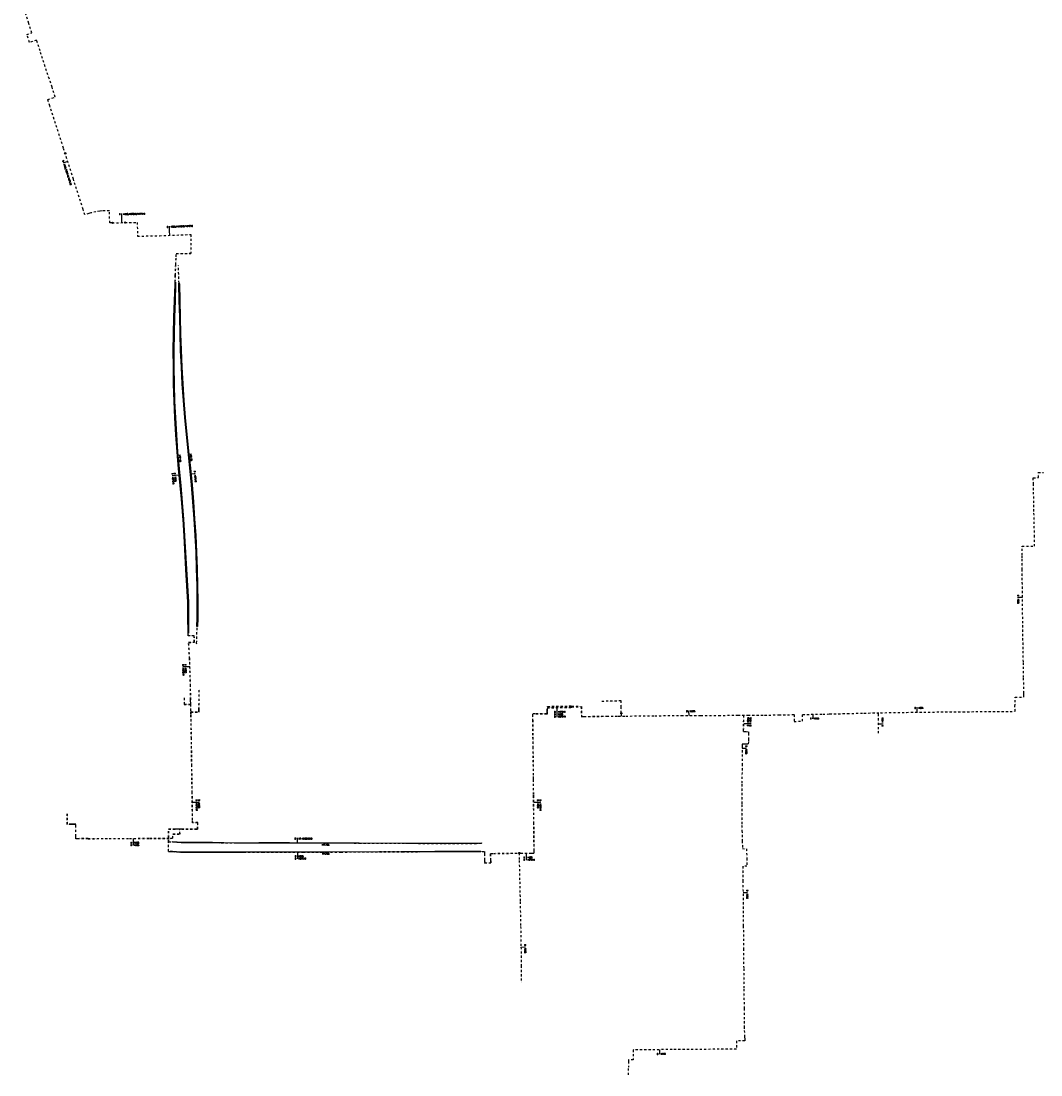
# Model space of a CAD drawing. Header units: millimetres. Extents: x 113593545 to 118192302, y 484533306 to 490462817.
# Tile 5 of 13: x 116544066 to 117145260, y 484611746 to 485232819. Entities that reach past the tile are written whole.
import ezdxf
from ezdxf.enums import TextEntityAlignment as Align

# ---------------------------------------------------------------- set-up
doc = ezdxf.new("R2010")
doc.units = ezdxf.units.MM
doc.header["$LTSCALE"] = 200
doc.linetypes.add('DASHDOT2', pattern=[12.7, 6.35, -3.175, 0, -3.175])
for name, color, linetype in [('WT-C-moftm', 7, 'Continuous'), ('WT-I-diam', 7, 'Continuous'), ('WT-I-mantelbuis', 7, 'Continuous'), ('WT-L-mantelbuis', 6, 'Continuous'), ('WT-L-telemetrie', 1, 'DASHDOT2')]:
    doc.layers.add(name, color=color, linetype=linetype)
doc.styles.add('DIN17', font='romans.shx', dxfattribs={"width": 0.9})

# ---------------------------------------------------------------- blocks, each defined once
blk = doc.blocks.new('LR-MOFTM')
at = {"color": 0, "linetype": 'ByBlock'}
for p, q in [((-0.5, -0.5), (0.5, 0.5)), ((0.5, -0.5), (-0.5, 0.5))]:
    blk.add_line(p, q, dxfattribs=at)
blk.add_circle((0, 0), 0.75, dxfattribs=at)
at = {"color": 0, "linetype": 'ByBlock', "lineweight": -2, "style": 'DIN17', "width": 0.9}
blk.add_attdef('*1', text='', height=1.8, dxfattribs=at).set_placement((0, 4), align=Align.MIDDLE)
blk = doc.blocks.new('LR-DIAB1')
at = {"color": 0, "lineweight": -3}
blk.add_line((0, 0), (0, 5), dxfattribs=at)
blk.add_lwpolyline([(0.6, 5), (0, 5), (-0.6, 5)], dxfattribs=at)
at = {"color": 1, "lineweight": -3, "style": 'DIN17', "width": 0.9}
blk.add_attdef('*1', text='', height=1.8, dxfattribs=at).set_placement((-1.6, 5), align=Align.MIDDLE_RIGHT)
blk.add_attdef('*11', text='', height=1.8, dxfattribs=at).set_placement((1.6, 5), align=Align.MIDDLE_LEFT)
blk = doc.blocks.new('LR-DIAO1')
at = {"color": 0, "lineweight": -3}
blk.add_line((0, 0), (0, -5), dxfattribs=at)
blk.add_lwpolyline([(0.6, -5), (0, -5), (-0.6, -5)], dxfattribs=at)
at = {"color": 1, "lineweight": -3, "style": 'DIN17', "width": 0.9}
blk.add_attdef('*1', text='', height=1.8, dxfattribs=at).set_placement((-1.6, -5), align=Align.MIDDLE_RIGHT)
blk.add_attdef('*11', text='', height=1.8, dxfattribs=at).set_placement((1.6, -5), align=Align.MIDDLE_LEFT)
blk = doc.blocks.new('LR-DIAO2')
at = {"color": 0, "lineweight": -3}
blk.add_line((0, 0), (0, -5), dxfattribs=at)
at = {"color": 0, "linetype": 'Continuous', "lineweight": -3}
blk.add_line((0, -5), (0, -7.8), dxfattribs=at)
at = {"color": 0, "lineweight": -3}
for points in [[(0.6, -5), (0, -5), (-0.6, -5)], [(0.6, -7.8), (0, -7.8), (-0.6, -7.8)]]:
    blk.add_lwpolyline(points, dxfattribs=at)
at = {"color": 1, "lineweight": -3, "style": 'DIN17', "width": 0.9}
for tag, p in [('*1', (-1.6, -5)), ('*2', (-1.6, -7.8))]:
    blk.add_attdef(tag, text='', height=1.8, dxfattribs=at).set_placement(p, align=Align.MIDDLE_RIGHT)
for tag, p in [('*11', (1.6, -5)), ('*12', (1.6, -7.8))]:
    blk.add_attdef(tag, text='', height=1.8, dxfattribs=at).set_placement(p, align=Align.MIDDLE_LEFT)
blk = doc.blocks.new('LR-DIAB2')
at = {"color": 0, "linetype": 'Continuous', "lineweight": -3}
blk.add_line((0, 5), (0, 7.8), dxfattribs=at)
at = {"color": 0, "lineweight": -3}
blk.add_line((0, 0), (0, 5), dxfattribs=at)
for points in [[(0.6, 7.8), (0, 7.8), (-0.6, 7.8)], [(0.6, 5), (0, 5), (-0.6, 5)]]:
    blk.add_lwpolyline(points, dxfattribs=at)
at = {"color": 1, "lineweight": -3, "style": 'DIN17', "width": 0.9}
for tag, p in [('*1', (-1.6, 7.8)), ('*2', (-1.6, 5))]:
    blk.add_attdef(tag, text='', height=1.8, dxfattribs=at).set_placement(p, align=Align.MIDDLE_RIGHT)
for tag, p in [('*11', (1.6, 7.8)), ('*12', (1.6, 5))]:
    blk.add_attdef(tag, text='', height=1.8, dxfattribs=at).set_placement(p, align=Align.MIDDLE_LEFT)
blk = doc.blocks.new('LR-DIAO3')
at = {"color": 0, "lineweight": -3}
blk.add_line((0, 0), (0, -5), dxfattribs=at)
at = {"color": 0, "linetype": 'Continuous', "lineweight": -3}
for p, q in [((0, -5), (0, -7.8)), ((0, -7.8), (0, -10.6))]:
    blk.add_line(p, q, dxfattribs=at)
at = {"color": 0, "lineweight": -3}
for points in [[(0.6, -5), (0, -5), (-0.6, -5)], [(0.6, -7.8), (0, -7.8), (-0.6, -7.8)], [(0.6, -10.6), (0, -10.6), (-0.6, -10.6)]]:
    blk.add_lwpolyline(points, dxfattribs=at)
at = {"color": 1, "lineweight": -3, "style": 'DIN17', "width": 0.9}
for tag, p in [('*1', (-1.6, -5)), ('*2', (-1.6, -7.8)), ('*3', (-1.6, -10.6))]:
    blk.add_attdef(tag, text='', height=1.8, dxfattribs=at).set_placement(p, align=Align.MIDDLE_RIGHT)
for tag, p in [('*11', (1.6, -5)), ('*12', (1.6, -7.8)), ('*13', (1.6, -10.6))]:
    blk.add_attdef(tag, text='', height=1.8, dxfattribs=at).set_placement(p, align=Align.MIDDLE_LEFT)

msp = doc.modelspace()

# ---------------------------------------------------------------- linework, layer by layer
at = {"layer": 'WT-I-diam'}
for p, q in [((116603532, 485114015), (116603489, 485116515)), ((116631714, 485106551), (116631618, 485109049))]:
    msp.add_line(p, q, dxfattribs=at)
at = {"layer": 'WT-L-mantelbuis'}
for points in [[(116642420, 484890337), (116641240, 484909696), (116640200, 484929346), (116639570, 484939234), (116638781, 484949142), (116637901, 484959060), (116636932, 484969001), (116636051, 484978962), (116635341, 484988935), (116634749, 484998917), (116634301, 485008879), (116634012, 485018831), (116633831, 485028763), (116633812, 485038645), (116633932, 485048477), (116634188, 485058249), (116634525, 485067960), (116634870, 485077584), (116634813, 485078999), (116635113, 485079011), (116635170, 485077585), (116634825, 485067949), (116634488, 485058239), (116634232, 485048472), (116634112, 485038644), (116634131, 485028766), (116634312, 485018838), (116634601, 485008890), (116635049, 484998932), (116635640, 484988954), (116636350, 484978986), (116637231, 484969028), (116638200, 484959088), (116639080, 484949167), (116639870, 484939255), (116640500, 484929363), (116641539, 484909713), (116642720, 484890346), (116642710, 484882030), (116642781, 484872168), (116642481, 484872166), (116642410, 484882029)], [(116647730, 484876009), (116647899, 484880878), (116647914, 484890472), (116647800, 484900166), (116647543, 484909962), (116647212, 484919769), (116646730, 484929641), (116646091, 484939548), (116645396, 484949461), (116644543, 484959420), (116643606, 484969353), (116642473, 484979303), (116640523, 484999191), (116639735, 485009114), (116639087, 485019032), (116638545, 485028920), (116638114, 485038772), (116637808, 485048582), (116637559, 485058341), (116637298, 485068048), (116637068, 485077661), (116637030, 485078373), (116637330, 485078389), (116637368, 485077672), (116637598, 485068056), (116637859, 485058349), (116638108, 485048590), (116638414, 485038783), (116638845, 485028935), (116639386, 485019049), (116640034, 485009136), (116640822, 484999217), (116642772, 484979335), (116643905, 484969384), (116644842, 484959448), (116645695, 484949484), (116646390, 484939568), (116647030, 484929658), (116647511, 484919781), (116647842, 484909971), (116648100, 484900172), (116648214, 484890474), (116648199, 484880872), (116648030, 484875998)], [(116815516, 484748234), (116811221, 484747978), (116793328, 484748038), (116770726, 484748099), (116743392, 484748268), (116725136, 484748317), (116702316, 484748359), (116684128, 484748338), (116670499, 484748295), (116656966, 484748530), (116639010, 484748579), (116633343, 484749014), (116633366, 484749312), (116639022, 484748879), (116656969, 484748830), (116670501, 484748595), (116684128, 484748638), (116702317, 484748659), (116725137, 484748617), (116743394, 484748568), (116770727, 484748399), (116793329, 484748338), (116811213, 484748278), (116815498, 484748534)], [(116633408, 484743271), (116632048, 484743272), (116632048, 484743572), (116633419, 484743571), (116638103, 484743219), (116675352, 484743225), (116721379, 484743283), (116768912, 484743493), (116787932, 484743540), (116815064, 484743572), (116815062, 484743272), (116787932, 484743240), (116768913, 484743193), (116721380, 484742983), (116675352, 484742925), (116638092, 484742919)]]:
    msp.add_lwpolyline(points, close=True, dxfattribs=at)
at = {"layer": 'WT-L-telemetrie'}
for p, q in [((116548547, 485231480), (116544066, 485245409)), ((116547459, 485224884), (116550389, 485225841)), ((116550389, 485225841), (116548547, 485231480)), ((116548971, 485220255), (116547459, 485224884)), ((116553226, 485221645), (116548971, 485220255)), ((116555324, 485215223), (116553226, 485221645)), ((116562305, 485193852), (116555324, 485215223)), ((116564177, 485188048), (116562305, 485193852)), ((116559858, 485186656), (116564177, 485188048)), ((116561081, 485182863), (116559858, 485186656)), ((116569102, 485157988), (116561081, 485182863)), ((116574971, 485139631), (116569102, 485157988)), ((116580687, 485121835), (116574971, 485139631)), ((116581711, 485118646), (116580687, 485121835)), ((116588194, 485120438), (116585161, 485119754)), ((116590417, 485120741), (116588194, 485120438)), ((116592046, 485120921), (116590417, 485120741)), ((116596183, 485121000), (116592046, 485120921)), ((116596319, 485113889), (116596183, 485121000)), ((116584070, 485119404), (116581711, 485118646)), ((116585161, 485119754), (116584070, 485119404)), ((116597716, 485113916), (116596319, 485113889)), ((116597716, 485113916), (116612543, 485114169)), ((116612543, 485114169), (116612698, 485106070)), ((116612698, 485106070), (116625646, 485106318)), ((116625646, 485106318), (116644113, 485107028)), ((116644113, 485107028), (116644224, 485095858)), ((116635460, 485095864), (116644223, 485095958)), ((116635481, 485093888), (116635460, 485095864)), ((116635561, 485095765), (116644224, 485095858)), ((116635581, 485093885), (116635561, 485095765)), ((116634992, 485083037), (116635199, 485089296)), ((116635092, 485083034), (116635299, 485089291)), ((116635199, 485089296), (116635481, 485093888)), ((116635299, 485089291), (116635581, 485093885)), ((116634861, 485079065), (116634992, 485083037)), ((116634961, 485079065), (116635092, 485083034)), ((116637177, 485078434), (116636819, 485088793)), ((116634575, 485067958), (116634920, 485077584)), ((116634675, 485067954), (116635020, 485077584)), ((116634920, 485077584), (116634861, 485079065)), ((116634963, 485079005, 0), (116634961, 485079065)), ((116635020, 485077584), (116634963, 485079005, 0)), ((116637180, 485078381, 0), (116637177, 485078434)), ((116637218, 485077666), (116637180, 485078381, 0)), ((116637448, 485068052), (116637218, 485077666)), ((116634238, 485058247), (116634575, 485067958)), ((116634338, 485058244), (116634675, 485067954)), ((116637709, 485058345), (116637448, 485068052)), ((116633982, 485048476), (116634238, 485058247)), ((116634082, 485048474), (116634338, 485058244)), ((116637958, 485048586), (116637709, 485058345)), ((116633862, 485038645), (116633982, 485048476)), ((116633962, 485038644), (116634082, 485048474)), ((116638264, 485038777), (116637958, 485048586)), ((116633881, 485028763), (116633862, 485038645)), ((116633981, 485028764), (116633962, 485038644)), ((116638695, 485028928), (116638264, 485038777)), ((116634062, 485018832), (116633881, 485028763)), ((116634162, 485018834), (116633981, 485028764)), ((116639237, 485019041), (116638695, 485028928)), ((116634351, 485008881), (116634062, 485018832)), ((116634451, 485008884), (116634162, 485018834)), ((116639884, 485009125), (116639237, 485019041)), ((116634799, 484998918), (116634351, 485008881)), ((116634899, 484998924), (116634451, 485008884)), ((116640673, 484999204), (116639884, 485009125)), ((116635390, 484988938), (116634799, 484998918)), ((116635490, 484988944), (116634899, 484998924)), ((116642623, 484979319), (116640673, 484999204)), ((116636101, 484978966), (116635390, 484988938)), ((116636200, 484978974), (116635490, 484988944)), ((116636982, 484969005), (116636101, 484978966)), ((116637082, 484969014), (116636200, 484978974)), ((116643755, 484969368), (116642623, 484979319)), ((116637951, 484959065), (116636982, 484969005)), ((116638050, 484959074), (116637082, 484969014)), ((116644693, 484959434), (116643755, 484969368)), ((117143726, 484966771), (117146761, 484966804)), ((117143759, 484963773), (117143726, 484966771)), ((116638831, 484949146), (116637951, 484959065)), ((116638930, 484949154), (116638050, 484959074)), ((116645546, 484949473), (116644693, 484959434)), ((117140734, 484963672), (117143759, 484963773)), ((117140852, 484959749), (117140734, 484963672)), ((117140915, 484956397), (117140852, 484959749)), ((117141153, 484943818), (117140915, 484956397)), ((116639620, 484939237), (116638831, 484949146)), ((116639720, 484939244), (116638930, 484949154)), ((116646241, 484939558), (116645546, 484949473)), ((117141474, 484928840), (117141153, 484943818)), ((116640250, 484929349), (116639620, 484939237)), ((116640350, 484929354), (116639720, 484939244)), ((116646880, 484929650), (116646241, 484939558)), ((116641290, 484909699), (116640250, 484929349)), ((116641390, 484909704), (116640350, 484929354)), ((116647361, 484919775), (116646880, 484929650)), ((117141493, 484923341), (117141474, 484928840)), ((117134104, 484917983), (117134156, 484923316)), ((117134156, 484923316), (117141493, 484923341)), ((116647692, 484909967), (116647361, 484919775)), ((117134125, 484916421), (117134104, 484917983)), ((117134217, 484909493), (117134125, 484916421)), ((116642470, 484890338), (116641290, 484909699)), ((116642570, 484890341), (116641390, 484909704)), ((116647950, 484900169), (116647692, 484909967)), ((117134448, 484885600), (117134217, 484909493)), ((116648064, 484890473), (116647950, 484900169)), ((116642460, 484882029), (116642470, 484890338)), ((116642560, 484882029), (116642570, 484890341)), ((116648049, 484880875), (116648064, 484890473)), ((117134645, 484870360), (117134448, 484885600)), ((116642532, 484871936), (116642460, 484882029)), ((116642631, 484872167, 0), (116642560, 484882029)), ((116647880, 484876003), (116648049, 484880875)), ((116642569, 484870512), (116642532, 484871936)), ((116642632, 484871938), (116642631, 484872167, 0)), ((116642667, 484870611), (116642632, 484871938)), ((116647563, 484866252), (116647880, 484876003)), ((116646092, 484870481), (116642569, 484870512)), ((116646189, 484870580), (116642667, 484870611)), ((116642776, 484866724), (116646198, 484866824)), ((116643403, 484857147), (116642776, 484866724)), ((116642882, 484866627), (116646301, 484866727)), ((116643502, 484857153), (116642882, 484866627)), ((116646198, 484866824), (116646092, 484870481)), ((116646301, 484866727), (116646189, 484870580)), ((116647584, 484865704), (116647563, 484866252)), ((117134889, 484855130), (117134645, 484870360)), ((116643891, 484841028), (116643402, 484857150)), ((116643991, 484841030), (116643502, 484857153)), ((117135046, 484845906), (117134889, 484855130)), ((116644000, 484832930), (116643891, 484841028)), ((116644099, 484832932), (116643991, 484841030)), ((117135243, 484836689), (117135046, 484845906)), ((116648945, 484827076), (116648975, 484838653, 0)), ((116649075, 484838653, 0), (116648975, 484838653)), ((116649045, 484827076), (116649075, 484838653, 0)), ((117129971, 484828885), (117130008, 484834350)), ((117130008, 484834350), (117135249, 484834404)), ((117135246, 484835419), (117135243, 484836689)), ((117135249, 484834404), (117135246, 484835419)), ((116640163, 484833945), (116640263, 484833945)), ((116640163, 484833945), (116640184, 484830062)), ((116640184, 484830062), (116644182, 484830085)), ((116640263, 484833945), (116640284, 484830163)), ((116640284, 484830163), (116644179, 484830185)), ((116644112, 484829027), (116644000, 484832930)), ((116644179, 484830185), (116644099, 484832932)), ((116644121, 484826369), (116644112, 484829027)), ((116644212, 484829030), (116644182, 484830085)), ((116644221, 484826370), (116644212, 484829030)), ((116854249, 484826228), (116854256, 484828158)), ((116854256, 484828158), (116868214, 484828435)), ((116854349, 484826228), (116854355, 484828060)), ((116854355, 484828060), (116868216, 484828335)), ((116854449, 484826228), (116854458, 484828937)), ((116854458, 484828937), (116868211, 484829209)), ((116868211, 484829209), (116868716, 484828994)), ((116868214, 484828435), (116868710, 484828669)), ((116868216, 484828335), (116868712, 484828569)), ((116868710, 484828669), (116874350, 484828781)), ((116868712, 484828569), (116874252, 484828679)), ((116868716, 484828994), (116873250, 484829084)), ((116874252, 484828679), (116874366, 484822858)), ((116874350, 484828781), (116874464, 484822960)), ((116897768, 484832174), (116886507, 484831862)), ((116897872, 484828406), (116897768, 484832174)), ((116897912, 484824984), (116897872, 484828406)), ((117129995, 484826034), (117129971, 484828885)), ((116644121, 484826369), (116644149, 484825558)), ((116644190, 484824388), (116644149, 484825558)), ((116644439, 484809959), (116644190, 484824388)), ((116644221, 484826370), (116644246, 484825661)), ((116644246, 484825661), (116648948, 484825670)), ((116644249, 484825561), (116649048, 484825570)), ((116644290, 484824390), (116644249, 484825561)), ((116644539, 484809961), (116644290, 484824390)), ((116648948, 484825670), (116648945, 484827076)), ((116649048, 484825570), (116649045, 484827076)), ((116845724, 484824775), (116847571, 484824784)), ((116845732, 484823134), (116845724, 484824775)), ((116845744, 484820334), (116845732, 484823134)), ((116845825, 484824676), (116847571, 484824684)), ((116845832, 484823135), (116845825, 484824676)), ((116845844, 484820335), (116845832, 484823135)), ((116847571, 484824784), (116853086, 484824765)), ((116847571, 484824684), (116853085, 484824665)), ((116847571, 484824584), (116853085, 484824565)), ((116853085, 484824665), (116854344, 484824660)), ((116853085, 484824565), (116854443, 484824560)), ((116853086, 484824765), (116854244, 484824761)), ((116854244, 484824761), (116854249, 484826228)), ((116854344, 484824660), (116854349, 484826228)), ((116854443, 484824560), (116854449, 484826228)), ((116874366, 484822858), (116875916, 484822889)), ((116874464, 484822960), (116875915, 484822989)), ((116875915, 484822989), (116888861, 484823225)), ((116875916, 484822889), (116888861, 484823125)), ((116888861, 484823225), (116889283, 484823226)), ((116888861, 484823125), (116889283, 484823126)), ((116889283, 484823226), (116895949, 484823242)), ((116889283, 484823126), (116896083, 484823142)), ((116895949, 484823242), (116896083, 484823142)), ((116896083, 484823142), (116900563, 484823241)), ((116897933, 484823183), (116897912, 484824984)), ((116900563, 484823241), (116917642, 484823447)), ((116917642, 484823447), (116933259, 484823537)), ((116933259, 484823537), (116944781, 484823640)), ((116944781, 484823640), (116955336, 484823658)), ((116955336, 484823658), (116966669, 484823677)), ((116966669, 484823677), (116972583, 484823689)), ((116969907, 484814718), (116970063, 484822469)), ((116970007, 484814716), (116970163, 484822468)), ((116970063, 484822469), (116970168, 484823684)), ((116970163, 484822468), (116970168, 484823684)), ((116972583, 484823689), (116982327, 484823806)), ((116982327, 484823806), (116990782, 484823930)), ((116990782, 484823930), (116999736, 484824095)), ((116999736, 484824095), (116999799, 484820108)), ((117004735, 484824210), (117016687, 484824349)), ((117004798, 484820186), (117004735, 484824210)), ((117016687, 484824349), (117020687, 484824462)), ((117020687, 484824462), (117031243, 484824759)), ((117031243, 484824759), (117040905, 484824977)), ((117040905, 484824977), (117050674, 484825194)), ((117049357, 484821860), (117049349, 484813111)), ((117049360, 484824496), (117049357, 484821860)), ((117049360, 484824496), (117049360, 484825165)), ((117050674, 484825194), (117065956, 484825422)), ((117065956, 484825422), (117068619, 484825461)), ((117068619, 484825461), (117083805, 484825640)), ((117083805, 484825640), (117099271, 484825783)), ((117099271, 484825783), (117114429, 484825907)), ((117114429, 484825907), (117129995, 484826034)), ((116845902, 484804357), (116845744, 484820334)), ((116846002, 484804359), (116845844, 484820335)), ((116999799, 484820108), (117004798, 484820186)), ((116644661, 484793979), (116644439, 484809959)), ((116644760, 484793981), (116644539, 484809961)), ((116969991, 484814096), (116970007, 484814716)), ((116969991, 484814096), (116971508, 484814058)), ((116971508, 484814058), (116972883, 484814010)), ((116972811, 484809665), (116972786, 484808113)), ((116972866, 484813063), (116972811, 484809665)), ((116972883, 484814010), (116972866, 484813063)), ((116846122, 484788404), (116845902, 484804357)), ((116846222, 484788404), (116846002, 484804359)), ((116970460, 484806617), (116969087, 484806612)), ((116969087, 484806612), (116969090, 484805658)), ((116969090, 484805658), (116969109, 484795051)), ((116971812, 484806623), (116970460, 484806617)), ((116972766, 484806610), (116971812, 484806623)), ((116972786, 484808113), (116972766, 484806610)), ((116644903, 484778032), (116644661, 484793979)), ((116645003, 484778034), (116644760, 484793981)), ((116969109, 484795051), (116968976, 484783032)), ((116846053, 484785228), (116846056, 484786251)), ((116846151, 484776952), (116846053, 484785228)), ((116846056, 484786251), (116846122, 484788404)), ((116846153, 484785229), (116846156, 484786249)), ((116846251, 484776953), (116846153, 484785229)), ((116846156, 484786249), (116846222, 484788404)), ((116968976, 484783032), (116968969, 484771044)), ((116645098, 484761993), (116644903, 484778032)), ((116645198, 484761994), (116645003, 484778034)), ((116846157, 484775393), (116846151, 484776952)), ((116846312, 484759868), (116846157, 484775393)), ((116846257, 484775393), (116846251, 484776953)), ((116846412, 484759869), (116846257, 484775393)), ((116968969, 484771044), (116968945, 484758794)), ((116571284, 484759375), (116571284, 484765657)), ((116571384, 484759475), (116571384, 484765657)), ((116645117, 484760368), (116645098, 484761993)), ((116648174, 484760349), (116645117, 484760368)), ((116645215, 484760467), (116645198, 484761994)), ((116648275, 484760448), (116645215, 484760467)), ((116648152, 484756707), (116648174, 484760349)), ((116648252, 484756606), (116648275, 484760448)), ((116846473, 484743901), (116846312, 484759868)), ((116846573, 484743901), (116846412, 484759869)), ((116573668, 484759376), (116571284, 484759375)), ((116573668, 484759476), (116571384, 484759475)), ((116574375, 484759476), (116573668, 484759476)), ((116574375, 484759376), (116573668, 484759376)), ((116575395, 484759476), (116574375, 484759476)), ((116575395, 484759376), (116574375, 484759376)), ((116576379, 484759476), (116575395, 484759476)), ((116576279, 484759376), (116575395, 484759376)), ((116576279, 484757963), (116576279, 484759376)), ((116576279, 484752448), (116576279, 484757963)), ((116576379, 484757963), (116576379, 484759476)), ((116576379, 484752448), (116576379, 484757963)), ((116630957, 484749118), (116630959, 484756842)), ((116630959, 484756842), (116634994, 484756841)), ((116631057, 484749118), (116631059, 484756742)), ((116631059, 484756742), (116634994, 484756741)), ((116631157, 484749120), (116631159, 484756642)), ((116631159, 484756642), (116634994, 484756641)), ((116633446, 484753805), (116637656, 484753827)), ((116633459, 484751279), (116633446, 484753805)), ((116633546, 484753705), (116637756, 484753728)), ((116633560, 484751180), (116633546, 484753705)), ((116634994, 484756841), (116636196, 484756840)), ((116634994, 484756741), (116636195, 484756740)), ((116636195, 484756740), (116637641, 484756697)), ((116636196, 484756840), (116637694, 484756795)), ((116637656, 484753827), (116637641, 484756697)), ((116637694, 484756795), (116638741, 484756764)), ((116637756, 484753728), (116637741, 484756694)), ((116637741, 484756694), (116638739, 484756664)), ((116638739, 484756664), (116646778, 484756615)), ((116638741, 484756764), (116646778, 484756715)), ((116646778, 484756715), (116648152, 484756707)), ((116646778, 484756615), (116648252, 484756606)), ((116968945, 484758794), (116969031, 484755718)), ((116969031, 484755718), (116969193, 484749660)), ((116576279, 484750874), (116576279, 484752448)), ((116577400, 484750874), (116576279, 484750874)), ((116576379, 484750974), (116576379, 484752448)), ((116577399, 484750974), (116576379, 484750974)), ((116583570, 484751066), (116577399, 484750974)), ((116583572, 484750966), (116577400, 484750874)), ((116583570, 484751066), (116595994, 484751098)), ((116583572, 484750966), (116595994, 484750998)), ((116595994, 484751098), (116607952, 484751156)), ((116595994, 484750998), (116607952, 484751056)), ((116607952, 484751156), (116619863, 484751208)), ((116607952, 484751056), (116619863, 484751108)), ((116619863, 484751208), (116632109, 484751272)), ((116619863, 484751108), (116632110, 484751172)), ((116630955, 484743372), (116630957, 484749118)), ((116631055, 484743472), (116631057, 484749118)), ((116631157, 484749120), (116633354, 484749163)), ((116632109, 484751272), (116633459, 484751279)), ((116632110, 484751172), (116633560, 484751180)), ((116633354, 484749163), (116639016, 484748729)), ((116639016, 484748729), (116656967, 484748680)), ((116656967, 484748680), (116670500, 484748445)), ((116670500, 484748445), (116684128, 484748488)), ((116684128, 484748488), (116693215, 484748498)), ((116693215, 484748498), (116702317, 484748509)), ((116702317, 484748509), (116725136, 484748467)), ((116725136, 484748467), (116743393, 484748418)), ((116743393, 484748418), (116770726, 484748249)), ((116770726, 484748249), (116793329, 484748188)), ((116793329, 484748188), (116811217, 484748128)), ((116811217, 484748128), (116815507, 484748385)), ((116815507, 484748385), (116815641, 484748384)), ((116969193, 484749660), (116969305, 484745113)), ((116630955, 484743372), (116633412, 484743371)), ((116631055, 484743472), (116633416, 484743471)), ((116633412, 484743371), (116638096, 484743019)), ((116633416, 484743471), (116638100, 484743119)), ((116638096, 484743019), (116653504, 484742997)), ((116638100, 484743119), (116653504, 484743097)), ((116653504, 484743097), (116675352, 484743125)), ((116653504, 484742997), (116675352, 484743025)), ((116675352, 484743125), (116686470, 484743180)), ((116675352, 484743025), (116686470, 484743080)), ((116686470, 484743180), (116710296, 484743209)), ((116686470, 484743080), (116710296, 484743109)), ((116710296, 484743209), (116721380, 484743183)), ((116710296, 484743109), (116721380, 484743083)), ((116721380, 484743183), (116732502, 484743197)), ((116721380, 484743083), (116732503, 484743097)), ((116732502, 484743197), (116768912, 484743393)), ((116732503, 484743097), (116768913, 484743293)), ((116768912, 484743393), (116787932, 484743440)), ((116768913, 484743293), (116787932, 484743340)), ((116787932, 484743440), (116817301, 484743476)), ((116787932, 484743340), (116817200, 484743376)), ((116817200, 484743376), (116817195, 484742196)), ((116817195, 484742196), (116817250, 484738202)), ((116817301, 484743476), (116817295, 484742195)), ((116817295, 484742195), (116817350, 484738203)), ((116820854, 484742312), (116822516, 484742334)), ((116820875, 484740725), (116820854, 484742312)), ((116820955, 484742213), (116822517, 484742234)), ((116820975, 484740727), (116820955, 484742213)), ((116822516, 484742334), (116838539, 484742506)), ((116822517, 484742234), (116838540, 484742406)), ((116837729, 484742497), (116837748, 484738147)), ((116838539, 484742506), (116845096, 484742526)), ((116838540, 484742406), (116845097, 484742426)), ((116845096, 484742526), (116846478, 484742530)), ((116845097, 484742426), (116846578, 484742430)), ((116846478, 484742530), (116846473, 484743901)), ((116846578, 484742430), (116846573, 484743901)), ((116969305, 484745113), (116971694, 484745052)), ((116971694, 484745052), (116971886, 484739383)), ((116817250, 484738202), (116817271, 484736625)), ((116817271, 484736625), (116821102, 484736677)), ((116817350, 484738203), (116817370, 484736726)), ((116817370, 484736726), (116821001, 484736776)), ((116820982, 484738177), (116820875, 484740725)), ((116821082, 484738179), (116820975, 484740727)), ((116821001, 484736776), (116820982, 484738177)), ((116821102, 484736677), (116821082, 484738179)), ((116837748, 484738147), (116837759, 484735609)), ((116837759, 484735609), (116837984, 484725604)), ((116971886, 484739383), (116971990, 484734855)), ((116971990, 484734855), (116969544, 484734722)), ((116969544, 484734722), (116969589, 484726151)), ((116837984, 484725604), (116838259, 484713780)), ((116969589, 484726151), (116969664, 484716063)), ((116838259, 484713780), (116838553, 484699249)), ((116969664, 484716063), (116969813, 484699603)), ((116838553, 484699249), (116838763, 484687119)), ((116969813, 484699603), (116969935, 484686075)), ((116838763, 484687119), (116838845, 484676195)), ((116969935, 484686075), (116970041, 484674271)), ((116838845, 484676195), (116838909, 484665939)), ((116970041, 484674271), (116970158, 484662312)), ((116970158, 484662312), (116970271, 484650962)), ((116970271, 484650962), (116970369, 484640210)), ((116970369, 484640210), (116970377, 484637983)), ((116970377, 484637983), (116970617, 484634108)), ((116965757, 484631757), (116965748, 484626931)), ((116970696, 484631748), (116965757, 484631757)), ((116970617, 484634108), (116970687, 484632836)), ((116970687, 484632836), (116970696, 484631748)), ((116927918, 484626677), (116904843, 484626521)), ((116904843, 484626521), (116904883, 484620622)), ((116965748, 484626931), (116927918, 484626677)), ((116902188, 484619678), (116902102, 484616346)), ((116904883, 484620622), (116902181, 484620603)), ((116902181, 484620603), (116902188, 484619678)), ((116902134, 484611746), (116902102, 484616346))]:
    msp.add_line(p, q, dxfattribs=at)

# ---------------------------------------------------------------- block references
at = {"layer": 'WT-C-moftm', "linetype": 'Continuous'}
for p, xscale, yscale, zscale, rotation in [((116570117, 485154812), 499.9999999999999, 499.9999999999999, 499.9999999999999, 107.7277), ((116597993, 485113921), 499.9999999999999, 499.9999999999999, 499.9999999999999, 1.0971), ((116605408, 485114047), 500.0000000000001, 500.0000000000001, 500.0000000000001, 0.9773), ((116897914, 484824835), 500, 500, 500, 270.6693999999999), ((116837729, 484742497), 500, 500, 500, 0.617)]:
    msp.add_blockref('LR-MOFTM', p, dxfattribs=dict(at, xscale=xscale, yscale=yscale, zscale=zscale, rotation=rotation))
at = {"layer": 'WT-I-diam', "linetype": 'Continuous'}
for name, p, xscale, yscale, zscale, rotation, values in [('LR-DIAO1', (116571629, 485150085), 500, 500, 500, 287.7276853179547, {'*1': 'D', '*11': 'N065/HDPE40/HDPE40'}), ('LR-DIAB1', (116603489, 485116515), 500.0000000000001, 500.0000000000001, 500.0000000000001, 0.9773371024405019, {'*1': 'D', '*11': 'N065/HDPE40/HDPE40'}), ('LR-DIAB1', (116631618, 485109049), 500.0000000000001, 500.0000000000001, 500.0000000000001, 2.203215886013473, {'*1': 'D', '*11': 'N065/HDPE40/HDPE40'}), ('LR-DIAO2', (116637346, 484965270), 500, 500, 500, 275.5674557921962, {'*1': 'D', '*11': 'N065', '*2': 'D', '*12': 'HDPE40'}), ('LR-DIAB1', (116644080, 484965926), 500, 500, 500, 275.3899318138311, {'*1': 'D', '*11': 'HDPE40'}), ('LR-DIAO1', (117134375, 484893179), 500, 500, 500, 270.5528376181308, {'*1': 'D', '*11': 'N065'}), ('LR-DIAO2', (116643549, 484852314), 500, 500, 500, 271.7364540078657, {'*1': 'D', '*11': 'N065', '*2': 'D', '*12': 'HDPE40'}), ('LR-DIAO3', (116859866, 484828169), 500, 500, 500, 1.134990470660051, {'*1': 'D', '*11': 'HDPE40', '*2': 'D', '*12': 'N065', '*3': 'D', '*13': 'HDPE40'}), ('LR-DIAO2', (116970090, 484818835), 500, 500, 500, 88.84600733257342, {'*1': 'D', '*11': 'N065', '*2': 'D', '*12': 'N065'}), ('LR-DIAO1', (117010711, 484824279), 500, 500, 500, 0.6693550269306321, {'*1': 'D', '*11': 'N065'}), ('LR-DIAO1', (117049354, 484818646), 500, 500, 500, 89.94422117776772, {'*1': 'D', '*11': 'N065'}), ('LR-DIAB1', (116969093, 484804389), 500, 500, 500, 270.0996814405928, {'*1': 'D', '*11': 'N065'}), ('LR-DIAB2', (116645070, 484772525), 500, 500, 500, 270.695602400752, {'*1': 'D', '*11': 'N065', '*2': 'D', '*12': 'HDPE40'}), ('LR-DIAB2', (116846286, 484772480), 500, 500, 500, 270.6765826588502, {'*1': 'D', '*11': 'HDPE40', '*2': 'D', '*12': 'N065'}), ('LR-DIAO2', (116610056, 484751065), 500, 500, 500, 0.24603492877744, {'*1': 'D', '*11': 'N065', '*2': 'D', '*12': 'N065'}), ('LR-DIAB1', (116706926, 484748501), 500, 500, 500, 359.8933447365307, {'*1': 'D', '*11': 'KT-ONBEKEND'}), ('LR-DIAO2', (116706932, 484743105), 500, 500, 500, 0.070959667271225, {'*1': 'D', '*11': 'N065', '*2': 'D', '*12': 'HDPE40'}), ('LR-DIAO2', (116841818, 484742416), 500, 500, 500, 0.171165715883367, {'*1': 'D', '*11': 'N065', '*2': 'D', '*12': 'HDPE40'}), ('LR-DIAB1', (116969641, 484719168), 500, 500, 500, 270.4243064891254, {'*1': 'D', '*11': 'N065'}), ('LR-DIAB1', (116838763, 484687119), 500, 500, 500, 270.427522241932, {'*1': 'D', '*11': 'N065'}), ('LR-DIAO1', (116920467, 484626626), 500, 500, 500, 0.385925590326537, {'*1': 'D', '*11': 'N065'})]:
    msp.add_blockref(name, p, dxfattribs=dict(at, xscale=xscale, yscale=yscale, zscale=zscale, rotation=rotation)).add_auto_attribs(values)
at = {"layer": 'WT-I-diam', "xscale": 500.0000000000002, "yscale": 500.0000000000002, "zscale": 500.0000000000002}
for p, rotation in [((117072306, 484825505), 0.852930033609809), ((116937804, 484823577), 0.09758330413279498)]:
    msp.add_blockref('LR-DIAB1', p, dxfattribs=dict(at, rotation=rotation)).add_auto_attribs({'*1': 'D', '*11': 'N065'})

# ---------------------------------------------------------------- texts
at = {"layer": 'WT-I-mantelbuis', "style": 'DIN17', "width": 0.9}
for rotation, p in [(276.494644, (116643868, 484975671)), (275.056489, (116637332, 484975120)), (359.893345, (116723607, 484746922)), (0.073115, (116723738, 484741644))]:
    msp.add_text('HPE125', height=900, rotation=rotation, dxfattribs=at).set_placement(p, align=Align.CENTER)

doc.saveas('drawing.dxf')
